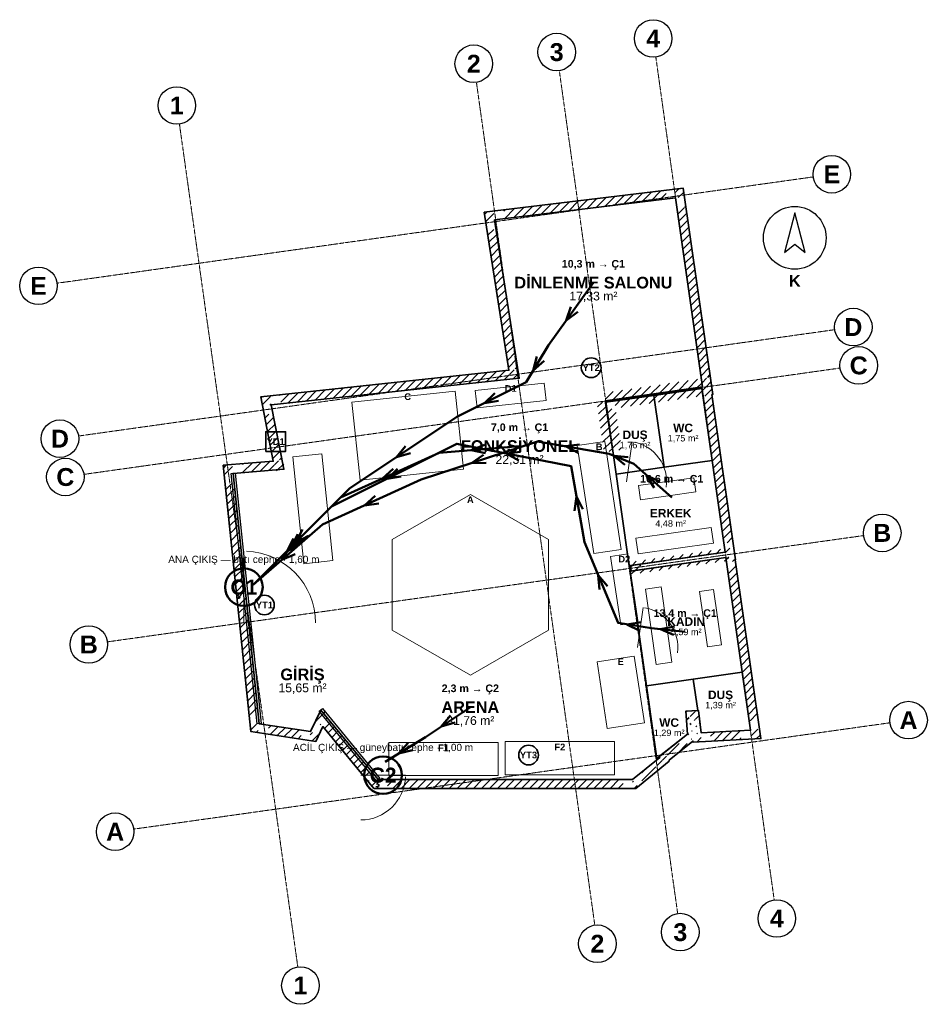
# Model space of a CAD drawing. Header units: millimetres. Extents: x -4770 to 15512, y -5017 to 16972.
import ezdxf
from ezdxf.enums import TextEntityAlignment as Align

# ---------------------------------------------------------------- set-up
doc = ezdxf.new("R2010")
doc.units = ezdxf.units.MM
doc.linetypes.add('DASHDOT', pattern=[3.556, 2.54, -0.508, 0, -0.508])
for name, color, linetype, lineweight in [('A-CEPHE', 5, 'Continuous', 25), ('A-DUVAR-MEVCUT', 8, 'Continuous', 35), ('A-DUVAR-YENI', 1, 'Continuous', 35), ('A-EKIPMAN', 9, 'Continuous', 18), ('A-KAPI', 8, 'Continuous', 18), ('A-MOBILYA', 9, 'Continuous', 18), ('A-YANGIN-EKIP', 1, 'Continuous', 35), ('A-YANGIN-KACIS', 3, 'Continuous', 50), ('A-YAZI', 7, 'Continuous', 13), ('G-AKS-BALON', 8, 'Continuous', 25), ('G-AKS-HAT', 8, 'DASHDOT', 18), ('G-KUZEY', 7, 'Continuous', 25)]:
    doc.layers.add(name, color=color, linetype=linetype, lineweight=lineweight)
doc.styles.add('GYM', font='arial.ttf')
doc.styles.add('GYM-B', font='arialbd.ttf')

# ---------------------------------------------------------------- blocks, each defined once
blk = doc.blocks.new('G_KUZEY')
blk.add_lwpolyline([(0, 560), (-230, -330), (0, -140), (230, -330)], close=True)
blk.add_circle((0, 0), 700)
at = {"style": 'GYM-B'}
blk.add_text('K', height=260, dxfattribs=at).set_placement((0, -960), align=Align.MIDDLE_CENTER)

msp = doc.modelspace()

# ---------------------------------------------------------------- hatches: boundary and pattern name
at = {"layer": 'A-DUVAR-MEVCUT'}
h = msp.add_hatch(dxfattribs=at)
h.set_pattern_fill('ANSI31', scale=40)
h.paths.add_polyline_path([(11012, 4959), (11563, 1104), (11761, 1132), (11210, 4987)])
h.paths.add_polyline_path([(11353, 1093), (11563, 1104), (11533, 1314), (11735, 1314), (11773, 1048), (11773, 915), (11377, 894), (11353, 894)])
h.paths.add_polyline_path([(11563, 1104), (10456, 1046), (10466, 846), (11573, 904)])
h.paths.add_polyline_path([(10432, 1256), (10456, 1046), (10666, 1057), (10666, 857), (10278, 836), (10275, 862), (10246, 839), (10246, 1256)])
h.paths.add_polyline_path([(10456, 1046), (10400, 1542), (10201, 1520), (10257, 1024)])
h.paths.add_polyline_path([(10190, 1332), (10190, 1535), (10400, 1542), (10424, 1332)])
h.paths.add_polyline_path([(10400, 1542), (10116, 1532), (10123, 1332), (10407, 1342)])
h.paths.add_polyline_path([(10326, 1322), (10130, 1322), (10116, 1532), (10326, 1539)])
h.paths.add_polyline_path([(10116, 1532), (10150, 1018), (10350, 1031), (10316, 1545)])
h.paths.add_polyline_path([(9940, 850), (10150, 1018), (10136, 1228), (10360, 1228), (10360, 841), (10278, 836), (10275, 862), (10208, 808), (9940, 808)])
h.paths.add_polyline_path([(10150, 1018), (9527, 521), (9652, 365), (10275, 862)])
h.paths.add_polyline_path([(9317, 323), (9531, 498), (9527, 521), (9737, 689), (9737, 409), (9618, 311), (9317, 311)])
h.paths.add_polyline_path([(9527, 521), (9531, 498), (9729, 528), (9725, 551)])
h.paths.add_polyline_path([(9321, 326), (9531, 498), (9527, 521), (9741, 692), (9741, 412), (9590, 288), (9321, 288)])
h.paths.add_polyline_path([(9531, 498), (8924, 0), (9051, -155), (9658, 343)])
h.paths.add_polyline_path([(9134, -86), (8996, -200), (8714, -200), (8714, 0), (8924, 0), (9134, 172)])
h.paths.add_polyline_path([(8924, 0), (3241, 0), (3241, -200), (8924, -200)])
h.paths.add_polyline_path([(3068, 210), (3241, 0), (3451, 0), (3451, -200), (3147, -200), (3031, -60), (3031, 210)])
h.paths.add_polyline_path([(3241, 0), (1957, 1555), (1803, 1428), (3087, -127)])
h.paths.add_polyline_path([(1859, 1345), (1957, 1555), (2130, 1345)])
h.paths.add_polyline_path([(1957, 1555), (1732, 1075), (1913, 990), (2138, 1470)])
h.paths.add_polyline_path([(1522, 904), (1522, 1106), (1732, 1075), (1830, 1285), (1942, 1285), (1942, 1052), (1854, 865), (1784, 865)])
h.paths.add_polyline_path([(1732, 1075), (579, 1247), (549, 1049), (1702, 877)])
h.paths.add_polyline_path([(557, 1457), (579, 1247), (789, 1216), (789, 1037), (631, 1037), (396, 1072), (369, 1333), (369, 1457)])
h.paths.add_polyline_path([(579, 1247), (0, 6840), (-199, 6819), (380, 1226)])
h.paths.add_polyline_path([(210, 6857), (0, 6840), (22, 6630), (-179, 6630), (-210, 6926), (-210, 7024), (117, 7050), (210, 7050)])
h.paths.add_polyline_path([(0, 6840), (1136, 6931), (1120, 7130), (-16, 7039)])
h.paths.add_polyline_path([(1095, 7141), (1136, 6931), (926, 6914), (926, 7141)])
h.paths.add_polyline_path([(1136, 6931), (853, 8372), (657, 8333), (940, 6892)])
h.paths.add_polyline_path([(1063, 8394), (853, 8372), (894, 8162), (690, 8162), (643, 8403), (643, 8551), (936, 8582), (1063, 8582)])
h.paths.add_polyline_path([(853, 8372), (6392, 8965), (6371, 9164), (832, 8571)])
h.paths.add_polyline_path([(6359, 9175), (6392, 8965), (6182, 8943), (6182, 9175)])
h.paths.add_polyline_path([(6392, 8965), (5840, 12499), (5642, 12468), (6194, 8934)])
h.paths.add_polyline_path([(6050, 12524), (5840, 12499), (5873, 12289), (5670, 12289), (5630, 12547), (5630, 12675), (5910, 12709), (6050, 12709)])
h.paths.add_polyline_path([(5840, 12499), (9885, 12990), (9861, 13189), (5816, 12698)])
h.paths.add_polyline_path([(9915, 12780), (9885, 12990), (9675, 12965), (9675, 13166), (9955, 13200), (10057, 13200), (10095, 12935), (10095, 12780)])
h.paths.add_polyline_path([(9885, 12990), (10491, 8771), (10689, 8799), (10083, 13018)])
h.paths.add_polyline_path([(10500, 8561), (10473, 8753), (10281, 8725), (10281, 8741), (10491, 8771), (10461, 8981), (10663, 8981), (10701, 8716), (10701, 8599), (10697, 8598), (10701, 8571), (10701, 8561)])
h.paths.add_polyline_path([(10491, 8771), (8314, 8462), (8342, 8264), (10519, 8573)])
h.paths.add_polyline_path([(8524, 8472), (8329, 8444), (8356, 8252), (8346, 8252), (8314, 8462), (8524, 8492)])
h.paths.add_polyline_path([(8314, 8462), (8486, 7339), (8683, 7369), (8512, 8492)])
h.paths.add_polyline_path([(8456, 7549), (8486, 7339), (8454, 7549)])
h.paths.add_polyline_path([(8486, 7339), (8329, 8444), (8131, 8416), (8288, 7311)])
h.paths.add_polyline_path([(8539, 8474), (8329, 8444), (8359, 8234), (8349, 8234), (8314, 8462), (8539, 8494)])
h.paths.add_polyline_path([(8329, 8444), (10473, 8753), (10444, 8951), (8300, 8642)])
h.paths.add_polyline_path([(10503, 8543), (10473, 8753), (10263, 8723), (10263, 8739), (10491, 8771), (10463, 8963), (10665, 8963), (10683, 8841), (10683, 8543)])
h.paths.add_polyline_path([(10473, 8753), (10996, 5080), (11194, 5108), (10671, 8781)])
h.paths.add_polyline_path([(11025, 4870), (11012, 4959), (10786, 4927), (10786, 5050), (10996, 5080), (10966, 5290), (11168, 5290), (11206, 5024), (11206, 4870)])
h.paths.add_polyline_path([(10996, 5080), (8877, 4779), (8905, 4581), (11024, 4882)])
h.paths.add_polyline_path([(9087, 4685), (8895, 4658), (8877, 4779), (9087, 4809)])
h.paths.add_polyline_path([(8877, 4779), (8895, 4658), (9093, 4688), (9075, 4809)])
h.paths.add_polyline_path([(9105, 4688), (8895, 4658), (8877, 4779), (9105, 4811)])
h.paths.add_polyline_path([(8895, 4658), (11012, 4959), (10984, 5157), (8867, 4856)])
h.paths.add_polyline_path([(11042, 4749), (11012, 4959), (10802, 4929), (10802, 5052), (10996, 5080), (10983, 5169), (11185, 5169), (11222, 4912), (11222, 4910), (11221, 4910), (11222, 4903), (11222, 4749)])

# ---------------------------------------------------------------- linework, layer by layer
at = {"layer": 'A-CEPHE'}
for points in [[(-45, 6835), (45, 6845), (625, 1255), (535, 1245)], [(3275, 29), (3205, -29), (1925, 1531), (1995, 1589)]]:
    msp.add_lwpolyline(points, close=True, dxfattribs=at)
at = {"layer": 'A-DUVAR-MEVCUT'}
for points in [[(11221, 4910), (11792, 916), (10278, 836), (10275, 862), (9743, 437), (9746, 416), (8996, -200), (3147, -200), (2004, 1184), (1850, 855), (396, 1072), (-220, 7023), (897, 7112), (615, 8548), (6162, 9142), (5610, 12673), (10055, 13212), (10717, 8601), (10697, 8598), (11222, 4910)], [(11012, 4959), (11563, 1104), (10456, 1046), (10400, 1542), (10116, 1532), (10150, 1018), (9527, 521), (9531, 498), (8924, 0), (3241, 0), (1957, 1555), (1732, 1075), (579, 1247), (0, 6840), (1136, 6931), (853, 8372), (6392, 8965), (5840, 12499), (9885, 12990), (10491, 8771), (8314, 8462), (8486, 7339), (8329, 8444), (10473, 8753), (10996, 5080), (8877, 4779), (8895, 4658)]]:
    msp.add_lwpolyline(points, close=True, dxfattribs=at)
at = {"layer": 'A-DUVAR-YENI'}
for points in [[(10473, 8753), (8329, 8444), (8849, 4775), (10996, 5080)], [(9403, 8580), (9632, 6977), (8559, 6824), (8331, 8428)], [(10476, 8733), (10704, 7129), (9633, 6977), (9404, 8581)], [(11012, 4959), (8868, 4654), (9466, 472), (10150, 1018), (10116, 1532), (10400, 1542), (10456, 1046), (11563, 1104)], [(10280, 2245), (10381, 1541), (10116, 1532), (10150, 1018), (9497, 497), (9463, 492), (9234, 2095)], [(11377, 2402), (11563, 1104), (10456, 1046), (10400, 1542), (10382, 1541), (10281, 2245)]]:
    msp.add_lwpolyline(points, close=True, dxfattribs=at)
at = {"layer": 'A-EKIPMAN'}
for points in [[(6991, 8468), (6950, 8856), (5409, 8692), (5450, 8304)], [(4960, 8673), (2654, 8427), (2840, 6687), (5146, 6933)], [(8302, 7553), (7689, 7459), (8058, 5047), (8671, 5141)], [(5300, 6370), (3551, 5360), (3551, 3340), (5300, 2330), (7049, 3340), (7049, 5360)], [(8816, 5046), (8430, 4987), (8664, 3454), (9050, 3513)], [(9189, 1272), (8962, 2755), (8131, 2628), (8358, 1145)], [(5925, 90), (5925, 830), (3475, 830), (3475, 90)], [(8525, 110), (8525, 850), (6075, 850), (6075, 110)]]:
    msp.add_lwpolyline(points, close=True, dxfattribs=at)
at = {"layer": 'A-KAPI'}
for p, q in [((8787, 6654), (8913, 7546)), ((240, 3500), (240, 5100)), ((9037, 2954), (9163, 3846)), ((2850, 100), (3850, 100))]:
    msp.add_line(p, q, dxfattribs=at)
for centre, radius, start, end in [((8787, 6654), 900, -8, 80), ((240, 3500), 1600, 0, 88), ((9037, 2954), 900, -8, 80), ((2850, 100), 1000, -90, -2)]:
    msp.add_arc(centre, radius, start, end, dxfattribs=at)
at = {"layer": 'A-MOBILYA'}
for points in [[(1978, 7277), (1331, 7209), (1582, 4823), (2229, 4891)], [(9058, 6567), (9103, 6250), (10341, 6425), (10296, 6742)], [(8998, 5391), (9047, 5045), (10730, 5284), (10681, 5630)], [(9562, 4307), (9215, 4257), (9456, 2574), (9802, 2624)], [(10737, 4247), (10420, 4202), (10597, 2965), (10914, 3010)]]:
    msp.add_lwpolyline(points, close=True, dxfattribs=at)
at = {"layer": 'A-YANGIN-EKIP'}
msp.add_lwpolyline([(730, 7330), (1170, 7330), (1170, 7770), (730, 7770)], close=True, dxfattribs=at)
for centre in [(8000, 9200), (700, 3900), (6600, 550)]:
    msp.add_circle(centre, 220, dxfattribs=at)
at = {"layer": 'A-YANGIN-KACIS'}
for p, q in [((7445, 10254), (7547, 10560)), ((7445, 10254), (7702, 10449)), ((6706, 9136), (6785, 9449)), ((6706, 9136), (6948, 9350)), ((5614, 8409), (5846, 8633)), ((5614, 8409), (5933, 8462)), ((5321, 7360), (5620, 7481)), ((7423, 7445), (7742, 7488)), ((3650, 7200), (3854, 7451)), ((3650, 7200), (3960, 7291)), ((5321, 7360), (5636, 7290)), ((6098, 7285), (6419, 7319)), ((6098, 7285), (6382, 7131)), ((7423, 7445), (7710, 7299)), ((5329, 7069), (5592, 7256)), ((5329, 7069), (5652, 7074)), ((8509, 7234), (8756, 7027)), ((8509, 7234), (8830, 7204)), ((3336, 6726), (3577, 6940)), ((3439, 6720), (3672, 6943)), ((3336, 6726), (3656, 6766)), ((3439, 6720), (3757, 6772)), ((9240, 6794), (9408, 6518)), ((9240, 6794), (9534, 6662)), ((2936, 6126), (3177, 6340)), ((2936, 6126), (3256, 6166)), ((7669, 6327), (7628, 6007)), ((7669, 6327), (7817, 6040)), ((1398, 5298), (1548, 5583)), ((1198, 5098), (1348, 5383)), ((1298, 5198), (1448, 5483)), ((1298, 5198), (1583, 5348)), ((1398, 5298), (1683, 5448)), ((1089, 4907), (1259, 5181)), ((1198, 5098), (1483, 5248)), ((1089, 4907), (1385, 5037)), ((8156, 4566), (8186, 4245)), ((8156, 4566), (8363, 4319)), ((8797, 3468), (9117, 3514)), ((8797, 3468), (9086, 3325)), ((9546, 3359), (9863, 3422)), ((9546, 3359), (9842, 3231)), ((4650, 1185), (4853, 1436)), ((4650, 1185), (4960, 1277)), ((3696, 581), (3909, 824)), ((3696, 581), (4009, 660))]:
    msp.add_line(p, q, dxfattribs=at)
for points in [[(8050, 11100), (7050, 9700), (6550, 8880), (5000, 8100), (2600, 6500), (450, 4350)], [(9800, 6300), (8950, 7050), (8400, 7280), (6800, 7550), (4200, 6700), (2000, 5700), (450, 4350)], [(10100, 3300), (9350, 3380), (8600, 3500), (7850, 5300), (7550, 7000), (5000, 7500), (2200, 6100), (450, 4350)], [(6400, 7450), (4600, 7300), (2400, 6300), (450, 4350)], [(5300, 1620), (4300, 950), (3400, 400)]]:
    msp.add_lwpolyline(points, dxfattribs=at)
for centre in [(240, 4300), (3350, 100)]:
    msp.add_circle(centre, 420, dxfattribs=at)
at = {"layer": 'G-AKS-BALON'}
for centre in [(9386, 16552), (7230, 16249), (5377, 15989), (-1258, 15056), (13378, 13520), (-4350, 11028), (13858, 10107), (13978, 9251), (-3871, 7615), (-3750, 6759), (14504, 5510), (-3225, 3018), (15092, 1329), (-2637, -1163), (12149, -3101), (9992, -3405), (8139, -3665), (1504, -4597)]:
    msp.add_circle(centre, 420, dxfattribs=at)
at = {"layer": 'G-AKS-HAT'}
for p, q in [((12090, -2686), (9445, 16136)), ((9933, -2989), (7288, 15833)), ((8081, -3249), (5436, 15573)), ((1445, -4182), (-1200, 14640)), ((-3934, 11087), (12962, 13461)), ((-3455, 7674), (13442, 10049)), ((-3334, 6818), (13562, 9192)), ((-2809, 3077), (14088, 5451)), ((-2221, -1105), (14676, 1270))]:
    msp.add_line(p, q, dxfattribs=at)

# ---------------------------------------------------------------- block references
at = {"layer": 'G-KUZEY'}
msp.add_blockref('G_KUZEY', (12550, 12100), dxfattribs=at)

# ---------------------------------------------------------------- texts
at = {"layer": 'A-EKIPMAN', "style": 'GYM-B'}
for s, p in [('D1', (6200, 8736)), ('C', (3900, 8553)), ('B', (8180, 7433)), ('A', (5300, 6250)), ('D2', (8740, 4926)), ('E', (8660, 2635)), ('F1', (4700, 710)), ('F2', (7300, 730))]:
    msp.add_text(s, height=150, dxfattribs=at).set_placement(p, align=Align.MIDDLE_CENTER)
at = {"layer": 'A-YANGIN-EKIP', "style": 'GYM-B'}
for s, p in [('YT2', (8000, 9200)), ('YD1', (950, 7550)), ('YT1', (700, 3900)), ('YT3', (6600, 550))]:
    msp.add_text(s, height=150, dxfattribs=at).set_placement(p, align=Align.MIDDLE_CENTER)
at = {"layer": 'A-YANGIN-KACIS'}
for s, height, style, p in [('10,3 m → Ç1', 170, 'GYM-B', (8050, 11520)), ('7,0 m → Ç1', 170, 'GYM-B', (6400, 7870)), ('10,6 m → Ç1', 170, 'GYM-B', (9800, 6720)), ('ANA ÇIKIŞ — batı cephe · 1,60 m', 160, 'GYM', (240, 4920)), ('Ç1', 336, 'GYM-B', (240, 4300)), ('13,4 m → Ç1', 170, 'GYM-B', (10100, 3720)), ('2,3 m → Ç2', 170, 'GYM-B', (5300, 2040)), ('ACİL ÇIKIŞ — güneybatı cephe · 1,00 m', 160, 'GYM', (3350, 720)), ('Ç2', 336, 'GYM-B', (3350, 100))]:
    msp.add_text(s, height=height, dxfattribs=dict(at, style=style)).set_placement(p, align=Align.MIDDLE_CENTER)
at = {"layer": 'A-YAZI'}
for s, height, style, p in [('DİNLENME SALONU', 260, 'GYM-B', (8050, 11100)), ('17,33 m²', 195, 'GYM', (8050, 10800)), ('WC', 190, 'GYM-B', (10054, 7855)), ('DUŞ', 190, 'GYM-B', (8981, 7702)), ('1,75 m²', 145, 'GYM', (10054, 7625)), ('FONKSİYONEL', 260, 'GYM-B', (6400, 7450)), ('1,76 m²', 145, 'GYM', (8981, 7472)), ('22,31 m²', 195, 'GYM', (6400, 7150)), ('ERKEK', 190, 'GYM-B', (9777, 5951)), ('4,48 m²', 145, 'GYM', (9777, 5721)), ('KADIN', 190, 'GYM-B', (10123, 3529)), ('5,59 m²', 145, 'GYM', (10123, 3299)), ('GİRİŞ', 260, 'GYM-B', (1550, 2350)), ('15,65 m²', 195, 'GYM', (1550, 2050)), ('DUŞ', 190, 'GYM-B', (10891, 1894)), ('1,39 m²', 145, 'GYM', (10891, 1664)), ('ARENA', 260, 'GYM-B', (5300, 1620)), ('31,76 m²', 195, 'GYM', (5300, 1320)), ('WC', 190, 'GYM-B', (9742, 1275)), ('1,29 m²', 145, 'GYM', (9742, 1045))]:
    msp.add_text(s, height=height, dxfattribs=dict(at, style=style)).set_placement(p, align=Align.MIDDLE_CENTER)
at = {"layer": 'G-AKS-BALON', "style": 'GYM-B'}
for s, p in [('4', (9386, 16552)), ('3', (7230, 16249)), ('2', (5377, 15989)), ('1', (-1258, 15056)), ('E', (13378, 13520)), ('E', (-4350, 11028)), ('D', (13858, 10107)), ('C', (13978, 9251)), ('D', (-3871, 7615)), ('C', (-3750, 6759)), ('B', (14504, 5510)), ('B', (-3225, 3018)), ('A', (15092, 1329)), ('A', (-2637, -1163)), ('4', (12149, -3101)), ('3', (9992, -3405)), ('2', (8139, -3665)), ('1', (1504, -4597))]:
    msp.add_text(s, height=399, dxfattribs=at).set_placement(p, align=Align.MIDDLE_CENTER)

doc.saveas('drawing.dxf')
